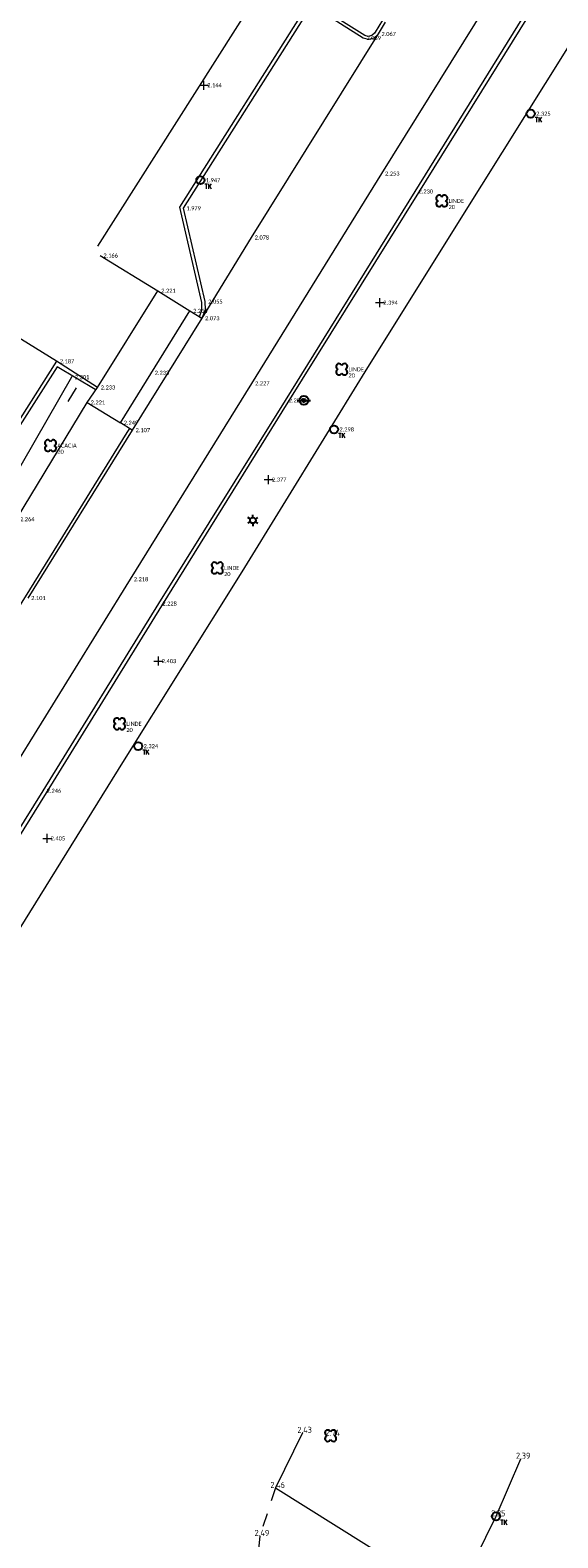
# Model space of a CAD drawing. Header units: metres. Extents: x 152089 to 154194, y 463573 to 464275.
# Tile 27 of 35: x 153869 to 153892, y 463843 to 463909. Entities that reach past the tile are written whole.
import ezdxf
from ezdxf.enums import TextEntityAlignment as Align
from ezdxf.lldxf.tags import DXFTag

# ---------------------------------------------------------------- set-up
doc = ezdxf.new("R2010")
doc.units = ezdxf.units.M
doc.header["$MEASUREMENT"] = 0
doc.linetypes.add('XX-HIDDEN', pattern=[4, 2, -2])
for name, color, linetype, lineweight, true_color in [('B-ME-AL-HOOGTELABEL_HOOGTEMERK-S', 1, 'Continuous', 0, 0xff0000), ('B-ME-VH-KANTOPSLUITING_TROTTOIRBAND_130 150-G', 7, 'VH-TROTTOIRBAND_130-150', 0, 0xff7fdf), ('B-ME-VH-KANTOPSLUITING_TROTTOIRBAND_180 200-G', 7, 'VH-TROTTOIRBAND_180-200', 0, 0xff7fff), ('B-ME-VH-VERHARDING_KLINKERS-G', 40, 'Continuous', 0, 0xffbf00), ('B-ME-VW-MARKERING-G', 4, 'Continuous', 0, 0x00ffff)]:
    doc.layers.add(name, color=color, linetype=linetype, lineweight=lineweight, true_color=true_color)
for name, color, linetype in [('B-ME-GR-BOOM-S', 100, 'Continuous'), ('B-ME-IE-MEUBILAIR_LICHTMAST-S', 1, 'Continuous'), ('B-ME-IE-MEUBILAIR_TROTTOIRKOLK-S', 1, 'Continuous'), ('B-ME-IE-MEUBILAIR_VERKEERSBORD-S', 1, 'Continuous'), ('X-XX-AL-MEETPUNT_DATA_HOOGTE-T', 7, 'Continuous')]:
    doc.layers.add(name, color=color, linetype=linetype)
for name, color, linetype, lineweight in [('B-ME-OG-BEBOUWING_HOOFDGEBOUW-G', 10, 'Continuous', 18), ('B-ME-VH-KANTOPSLUITING_ELEMENT_INRIT-G', 241, 'Continuous', 18), ('B-ME-VH-KANTOPSLUITING_VOORKANTBAND-G', 210, 'Continuous', 18), ('B-ME-VH-MATERIAALGRENS-G', 243, 'XX-HIDDEN', 18), ('B-ME-VH-VERHARDING_ASFALT-G', 2, 'Continuous', 18), ('B-ME-VH-VERHARDING_TEGEL-G', 24, 'Continuous', 18), ('B-ME-VW-VERKEERSTEKEN_BORD_INFO-G', 1, 'Continuous', 18)]:
    doc.layers.add(name, color=color, linetype=linetype, lineweight=lineweight)
doc.styles.add('18_100', font='romans', dxfattribs={"width": 0.8, "height": 0.18})
doc.styles.add('18_200', font='romans', dxfattribs={"width": 0.8, "height": 0.36})
doc.styles.add('NLCS-ISO-ANNOTATIVE-T18', font='txt', dxfattribs={"height": 1.8})
doc.styles.add('SLK', font='calibri.ttf', dxfattribs={"height": 0.3})
tags = doc.linetypes.add('VH-TROTTOIRBAND_130-150', pattern=[15, 5, -2, 2, -2, 2, -2]).pattern_tags.tags
tags[14:15] = [DXFTag(74, 4), DXFTag(75, 0), DXFTag(340, '0'), DXFTag(46, 1.0), DXFTag(50, 0.0), DXFTag(44, 0.0), DXFTag(45, 0.0)]
tags[12:13] = [DXFTag(74, 4), DXFTag(75, 0), DXFTag(340, '0'), DXFTag(46, 1.0), DXFTag(50, 0.0), DXFTag(44, 0.0), DXFTag(45, 0.0)]
tags[10:11] = [DXFTag(74, 4), DXFTag(75, 0), DXFTag(340, '0'), DXFTag(46, 1.0), DXFTag(50, 0.0), DXFTag(44, 0.0), DXFTag(45, 0.0)]
tags[8:9] = [DXFTag(74, 4), DXFTag(75, 0), DXFTag(340, '0'), DXFTag(46, 1.0), DXFTag(50, 0.0), DXFTag(44, 0.0), DXFTag(45, 0.0)]
tags[6:7] = [DXFTag(74, 4), DXFTag(75, 0), DXFTag(340, '0'), DXFTag(46, 1.0), DXFTag(50, 0.0), DXFTag(44, 0.0), DXFTag(45, 0.0)]
tags[4:5] = [DXFTag(74, 4), DXFTag(75, 0), DXFTag(340, '0'), DXFTag(46, 1.0), DXFTag(50, 0.0), DXFTag(44, 0.0), DXFTag(45, 0.0)]
tags = doc.linetypes.add('VH-TROTTOIRBAND_180-200', pattern=[20, 10, -2, 2, -2, 2, -2]).pattern_tags.tags
tags[14:15] = [DXFTag(74, 4), DXFTag(75, 0), DXFTag(340, '0'), DXFTag(46, 1.0), DXFTag(50, 0.0), DXFTag(44, 0.0), DXFTag(45, 0.0)]
tags[12:13] = [DXFTag(74, 4), DXFTag(75, 0), DXFTag(340, '0'), DXFTag(46, 1.0), DXFTag(50, 0.0), DXFTag(44, 0.0), DXFTag(45, 0.0)]
tags[10:11] = [DXFTag(74, 4), DXFTag(75, 0), DXFTag(340, '0'), DXFTag(46, 1.0), DXFTag(50, 0.0), DXFTag(44, 0.0), DXFTag(45, 0.0)]
tags[8:9] = [DXFTag(74, 4), DXFTag(75, 0), DXFTag(340, '0'), DXFTag(46, 1.0), DXFTag(50, 0.0), DXFTag(44, 0.0), DXFTag(45, 0.0)]
tags[6:7] = [DXFTag(74, 4), DXFTag(75, 0), DXFTag(340, '0'), DXFTag(46, 1.0), DXFTag(50, 0.0), DXFTag(44, 0.0), DXFTag(45, 0.0)]
tags[4:5] = [DXFTag(74, 4), DXFTag(75, 0), DXFTag(340, '0'), DXFTag(46, 1.0), DXFTag(50, 0.0), DXFTag(44, 0.0), DXFTag(45, 0.0)]

# ---------------------------------------------------------------- blocks, each defined once
blk = doc.blocks.new('boom')
for centre, major_axis, start_param, end_param in [((-0.122, 0.122), (-0.0916, 0.0916), 4.266828, 8.299543), ((0.122, 0.122), (0.0916, 0.0916), 4.266828, 8.299543), ((-0.122, -0.122), (0.0916, 0.0916), 1.125235, 5.15795), ((0.122, -0.122), (-0.0916, 0.0916), 1.125235, 5.15795)]:
    blk.add_ellipse(centre, major_axis=major_axis, ratio=1, start_param=start_param, end_param=end_param)
at = {"style": '18_200', "width": 0.8}
blk.add_attdef('HOOGTE', (0.314, 0.12), '', height=0.25, dxfattribs=at)
blk = doc.blocks.new('TROTTOIRKOLK')
at = {"ltscale": 2}
blk.add_ellipse((0, 0), major_axis=(-0.127, 0.127), ratio=1, start_param=3.926991, end_param=10.210176, dxfattribs=at)
at = {"ltscale": 2, "style": '18_100', "width": 0.8}
blk.add_text('TK', height=0.216, dxfattribs=at).set_placement((0.193, -0.375))
at = {"style": '18_200', "width": 0.8}
blk.add_attdef('HOOGTE', (0.214, 0.179), '', height=0.25, dxfattribs=at)
blk = doc.blocks.new('verkeersbord')
blk.add_line((-0.3, 0), (0.3, 0))
for radius in [0.2, 0.0745]:
    blk.add_circle((0, 0), radius)
at = {"style": '18_200', "width": 0.8}
blk.add_attdef('HOOGTE', (0.245, 0.178), '', height=0.25, dxfattribs=at)
blk = doc.blocks.new('hoogtemaat')
at = {"color": 0, "linetype": 'ByBlock'}
for points in [[(-0.2, 0, 0), (0.2, 0, 0)], [(0, -0.2, 0), (0, 0.2, 0)]]:
    blk.add_polyline3d(points, dxfattribs=at)
at = {"style": '18_200', "width": 0.8}
blk.add_attdef('HOOGTE', (0.247, 0.263), '', height=0.25, dxfattribs=at)
blk = doc.blocks.new('LICHTMAST')
at = {"ltscale": 0.1}
for p, q in [((-0.11, 0.063), (-0.219, 0.127)), ((0, 0.127), (0, 0.253)), ((0.11, 0.063), (0.219, 0.127)), ((-0.11, -0.063), (-0.219, -0.127)), ((0, -0.127), (0, -0.253)), ((0.11, -0.063), (0.219, -0.127))]:
    blk.add_line(p, q, dxfattribs=at)
blk.add_circle((0, 0), 0.127, dxfattribs=at)
at = {"style": '18_200', "width": 0.8}
blk.add_attdef('HOOGTE', (0.247, 0.242), '', height=0.25, dxfattribs=at)

msp = doc.modelspace()

# ---------------------------------------------------------------- linework, layer by layer
at = {"layer": 'B-ME-OG-BEBOUWING_HOOFDGEBOUW-G', "linetype": 'Continuous'}
msp.add_line((153871.688, 463899.665), (153915.767, 463969.064), dxfattribs=at)
at = {"layer": 'B-ME-VH-KANTOPSLUITING_ELEMENT_INRIT-G', "linetype": 'Continuous'}
msp.add_lwpolyline([(153876.28, 463896.477), (153873.205, 463891.528), (153872.679, 463891.855), (153875.754, 463896.804), (153876.28, 463896.477)], close=True, dxfattribs=at)
at = {"layer": 'B-ME-VH-KANTOPSLUITING_TROTTOIRBAND_130 150-G', "linetype": 'Continuous'}
for points in [[(153859.606, 463857.998), (153859.441, 463858.194), (153859.274, 463858.675), (153859.237, 463859.183), (153859.296, 463859.56), (153859.427, 463859.919), (153859.625, 463860.245), (153861.18, 463862.3), (153863.12, 463865.44), (153866.159, 463870.289), (153869.404, 463875.487), (153874.52, 463883.752), (153880.116, 463892.767), (153885.897, 463902.034), (153891.06, 463910.331), (153895.625, 463917.745), (153900.72, 463925.919), (153906.14, 463934.661), (153911.404, 463943.086), (153916.825, 463951.806), (153919.213, 463955.512), (153921.217, 463957.914), (153924.442, 463961.021)], [(153884.293, 463909.661), (153883.961, 463909.132), (153883.933, 463909.089), (153883.815, 463908.979), (153883.658, 463908.943), (153883.504, 463908.989), (153881.063, 463910.506), (153875.292, 463901.388), (153876.268, 463897.175), (153876.27, 463896.821), (153876.173, 463896.52)], [(153871.589, 463893.304), (153871.563, 463893.32), (153869.879, 463894.326), (153866.279, 463888.69), (153860.786, 463880.021), (153856.08, 463872.583), (153851.109, 463864.676)], [(153873.08, 463891.605), (153872.971, 463891.43), (153868.457, 463884.151), (153864.544, 463877.914), (153860.301, 463871.077), (153858.455, 463868.102), (153857.223, 463866.44), (153855.868, 463864.838), (153855.439, 463865.27)]]:
    msp.add_lwpolyline(points, dxfattribs=at)
at = {"layer": 'B-ME-VH-KANTOPSLUITING_TROTTOIRBAND_180 200-G', "linetype": 'Continuous'}
msp.add_lwpolyline([(153925.771, 463959.662), (153925.282, 463956.295), (153924.286, 463953.743), (153922.539, 463951.135), (153917.031, 463943.969), (153912.088, 463937.504), (153907.022, 463930.929), (153903.773, 463926.662), (153898.829, 463918.674), (153892.4, 463908.322), (153887.749, 463900.897), (153883.508, 463894.1), (153878.052, 463885.264), (153872.779, 463876.828), (153868.461, 463869.885), (153865.02, 463864.354), (153860.395, 463856.873), (153860.16, 463857.004), (153859.606, 463857.998)], dxfattribs=at)
at = {"layer": 'B-ME-VH-KANTOPSLUITING_VOORKANTBAND-G'}
msp.add_lwpolyline([(153880.74, 463847.177), (153879.549, 463844.743), (153887.485, 463839.782), (153889.313, 463843.491), (153890.415, 463846.034)], dxfattribs=at)
at = {"layer": 'B-ME-VH-MATERIAALGRENS-G', "ltscale": 0.3}
msp.add_lwpolyline([(153879.549, 463844.743), (153878.854, 463842.622), (153878.598, 463840.239), (153878.541, 463838.082), (153878.983, 463835.231)], dxfattribs=at)
at = {"layer": 'B-ME-VH-VERHARDING_ASFALT-G', "linetype": 'Continuous'}
msp.add_line((153871.78, 463899.25), (153874.339, 463897.693), dxfattribs=at)
msp.add_lwpolyline([(153871.665, 463893.415), (153869.847, 463894.573), (153865.69, 463897.149), (153846.62, 463867.04)], dxfattribs=at)
at = {"layer": 'B-ME-VH-VERHARDING_KLINKERS-G', "linetype": 'Continuous'}
msp.add_line((153871.215, 463892.752), (153871.665, 463893.415), dxfattribs=at)
for points in [[(153862.996, 463865.532), (153866.018, 463870.391), (153869.268, 463875.579), (153874.389, 463883.857), (153879.986, 463892.843), (153885.736, 463902.085), (153890.929, 463910.456), (153895.518, 463917.862), (153900.612, 463926.024), (153906.026, 463934.754), (153911.311, 463943.206), (153916.696, 463951.911), (153919.058, 463955.562), (153921.085, 463958.014), (153924.289, 463961.162), (153924.536, 463961.34), (153924.824, 463961.434), (153925.128, 463961.437), (153925.419, 463961.349), (153925.719, 463961.126), (153925.916, 463960.808), (153925.982, 463960.439)], [(153884.403, 463909.574), (153884.091, 463909.049), (153884.079, 463909.029), (153883.902, 463908.857), (153883.662, 463908.799), (153883.425, 463908.871), (153881.142, 463910.305), (153875.453, 463901.342), (153876.417, 463897.213), (153876.429, 463896.851), (153876.301, 463896.512), (153876.28, 463896.477), (153873.205, 463891.528), (153868.58, 463884.101)], [(153884.091, 463909.049), (153878.477, 463900.048), (153876.28, 463896.477)], [(153871.665, 463893.415), (153874.339, 463897.693), (153875.754, 463896.804)], [(153869.847, 463894.573), (153866.161, 463888.784), (153860.688, 463880.155), (153855.938, 463872.659), (153850.996, 463864.897)], [(153870.547, 463893.927), (153870.515, 463893.87), (153867.218, 463888.172), (153861.524, 463879.472), (153856.787, 463871.956), (153853.719, 463866.899), (153851.109, 463864.676)]]:
    msp.add_lwpolyline(points, dxfattribs=at)
at = {"layer": 'B-ME-VH-VERHARDING_TEGEL-G', "linetype": 'Continuous'}
msp.add_lwpolyline([(153826.833, 463869.561), (153837.187, 463865.718), (153840.614, 463864.416), (153842.557, 463863.77), (153844.817, 463863.308), (153847.02, 463863.194), (153849.448, 463863.593), (153851.725, 463864.447), (153853.756, 463865.725), (153856.167, 463868.56), (153861.722, 463877.344), (153868.084, 463887.589), (153871.215, 463892.752), (153872.679, 463891.855)], dxfattribs=at)
at = {"layer": 'B-ME-VW-MARKERING-G', "linetype": 'Continuous'}
msp.add_lwpolyline([(153861.208, 463866.578), (153864.539, 463871.57), (153867.876, 463876.443), (153873.125, 463884.935), (153878.494, 463893.597), (153884.25, 463902.875), (153889.422, 463911.182), (153894.103, 463918.828), (153899.172, 463926.937), (153904.655, 463935.769), (153909.842, 463944.136), (153915.331, 463952.948), (153919.437, 463959.457), (153922.047, 463963.625)], dxfattribs=at)
at = {"layer": 'B-ME-VW-VERKEERSTEKEN_BORD_INFO-G', "linetype": 'Continuous'}
msp.add_line((153870.721, 463893.405), (153870.358, 463892.8), dxfattribs=at)

# ---------------------------------------------------------------- block references
at = {"layer": 'B-ME-AL-HOOGTELABEL_HOOGTEMERK-S'}
for p in [(153876.377, 463906.783), (153884.17, 463897.167), (153879.241, 463889.341), (153874.364, 463881.313), (153869.443, 463873.47)]:
    msp.add_blockref('hoogtemaat', p, dxfattribs=at)
at = {"layer": 'B-ME-GR-BOOM-S'}
for p in [(153886.912, 463901.667), (153882.481, 463894.218), (153869.588, 463890.844), (153876.972, 463885.433), (153872.644, 463878.54), (153881.991, 463847.054)]:
    msp.add_blockref('boom', p, dxfattribs=at)
at = {"layer": 'B-ME-IE-MEUBILAIR_LICHTMAST-S'}
msp.add_blockref('LICHTMAST', (153878.55, 463887.534), dxfattribs=at)
at = {"layer": 'B-ME-IE-MEUBILAIR_TROTTOIRKOLK-S'}
for p in [(153890.849, 463905.524), (153876.223, 463902.582), (153882.142, 463891.56), (153873.471, 463877.552), (153889.313, 463843.491)]:
    msp.add_blockref('TROTTOIRKOLK', p, dxfattribs=at)
at = {"layer": 'B-ME-IE-MEUBILAIR_VERKEERSBORD-S'}
msp.add_blockref('verkeersbord', (153880.805, 463892.844), dxfattribs=at)

# ---------------------------------------------------------------- texts
at = {"layer": 'B-ME-AL-HOOGTELABEL_HOOGTEMERK-S', "style": 'SLK'}
for s, p in [('2.144', (153876.527, 463906.693)), ('2.394', (153884.32, 463897.077)), ('2.377', (153879.391, 463889.251)), ('2.403', (153874.514, 463881.223)), ('2.405', (153869.593, 463873.38))]:
    msp.add_text(s, height=0.18, dxfattribs=at).set_placement(p)
at = {"layer": 'B-ME-GR-BOOM-S', "style": 'SLK'}
for s, p in [('20', (153887.212, 463901.307)), ('LINDE', (153887.212, 463901.577)), ('20', (153882.781, 463893.858)), ('LINDE', (153882.781, 463894.128)), ('ACACIA', (153869.888, 463890.754)), ('20', (153869.888, 463890.484)), ('20', (153877.272, 463885.073)), ('LINDE', (153877.272, 463885.343)), ('LINDE', (153872.944, 463878.45)), ('20', (153872.944, 463878.18))]:
    msp.add_text(s, height=0.18, dxfattribs=at).set_placement(p)
at = {"layer": 'B-ME-IE-MEUBILAIR_TROTTOIRKOLK-S', "style": 'SLK'}
for s, p in [('2.325', (153891.089, 463905.434)), ('1.947', (153876.463, 463902.492)), ('2.298', (153882.382, 463891.47)), ('2.324', (153873.711, 463877.462))]:
    msp.add_text(s, height=0.18, dxfattribs=at).set_placement(p)
at = {"layer": 'B-ME-VH-KANTOPSLUITING_ELEMENT_INRIT-G', "style": 'SLK'}
for s, p in [('2.073', (153876.43, 463896.387)), ('2.233', (153874.202, 463893.975)), ('2.107', (153873.355, 463891.438))]:
    msp.add_text(s, height=0.18, dxfattribs=at).set_placement(p)
at = {"layer": 'B-ME-VH-VERHARDING_ASFALT-G', "style": 'SLK'}
for s, p in [('2.166', (153871.93, 463899.16)), ('2.221', (153874.489, 463897.603)), ('2.187', (153869.997, 463894.483)), ('2.233', (153871.815, 463893.325))]:
    msp.add_text(s, height=0.18, dxfattribs=at).set_placement(p)
at = {"layer": 'B-ME-VH-VERHARDING_KLINKERS-G', "style": 'SLK'}
for s, p in [('2.067', (153884.241, 463908.959)), ('2.067', (153884.241, 463908.959)), ('2.069', (153883.575, 463908.781)), ('2.230', (153885.886, 463901.995)), ('1.979', (153875.603, 463901.252)), ('2.078', (153878.627, 463899.958)), ('2.221', (153874.489, 463897.603)), ('2.055', (153876.567, 463897.123)), ('2.214', (153875.904, 463896.714)), ('2.073', (153876.43, 463896.387)), ('2.073', (153876.43, 463896.387)), ('2.187', (153869.997, 463894.483)), ('2.301', (153870.665, 463893.78)), ('2.233', (153871.815, 463893.325)), ('2.221', (153871.365, 463892.662)), ('2.226', (153880.136, 463892.753)), ('2.107', (153873.355, 463891.438)), ('2.101', (153868.73, 463884.011)), ('2.228', (153874.539, 463883.767)), ('2.246', (153869.418, 463875.489))]:
    msp.add_text(s, height=0.18, dxfattribs=at).set_placement(p)
at = {"layer": 'B-ME-VH-VERHARDING_TEGEL-G', "style": 'SLK'}
for s, p in [('2.221', (153871.365, 463892.662)), ('2.249', (153872.829, 463891.765)), ('2.264', (153868.234, 463887.499))]:
    msp.add_text(s, height=0.18, dxfattribs=at).set_placement(p)
at = {"layer": 'B-ME-VW-MARKERING-G', "style": 'SLK'}
for s, p in [('2.253', (153884.4, 463902.785)), ('2.227', (153878.644, 463893.507)), ('2.218', (153873.275, 463884.845))]:
    msp.add_text(s, height=0.18, dxfattribs=at).set_placement(p)
at = {"layer": 'X-XX-AL-MEETPUNT_DATA_HOOGTE-T', "style": 'NLCS-ISO-ANNOTATIVE-T18'}
for s, p in [('2.43', (153881.158, 463847.177)), ('2.74', (153882.409, 463847.054)), ('2.39', (153890.833, 463846.034)), ('2.46', (153879.967, 463844.743)), ('2.35', (153889.731, 463843.491)), ('2.49', (153879.272, 463842.622))]:
    msp.add_text(s, height=0.27, dxfattribs=at).set_placement(p, align=Align.RIGHT)

doc.saveas('drawing.dxf')
